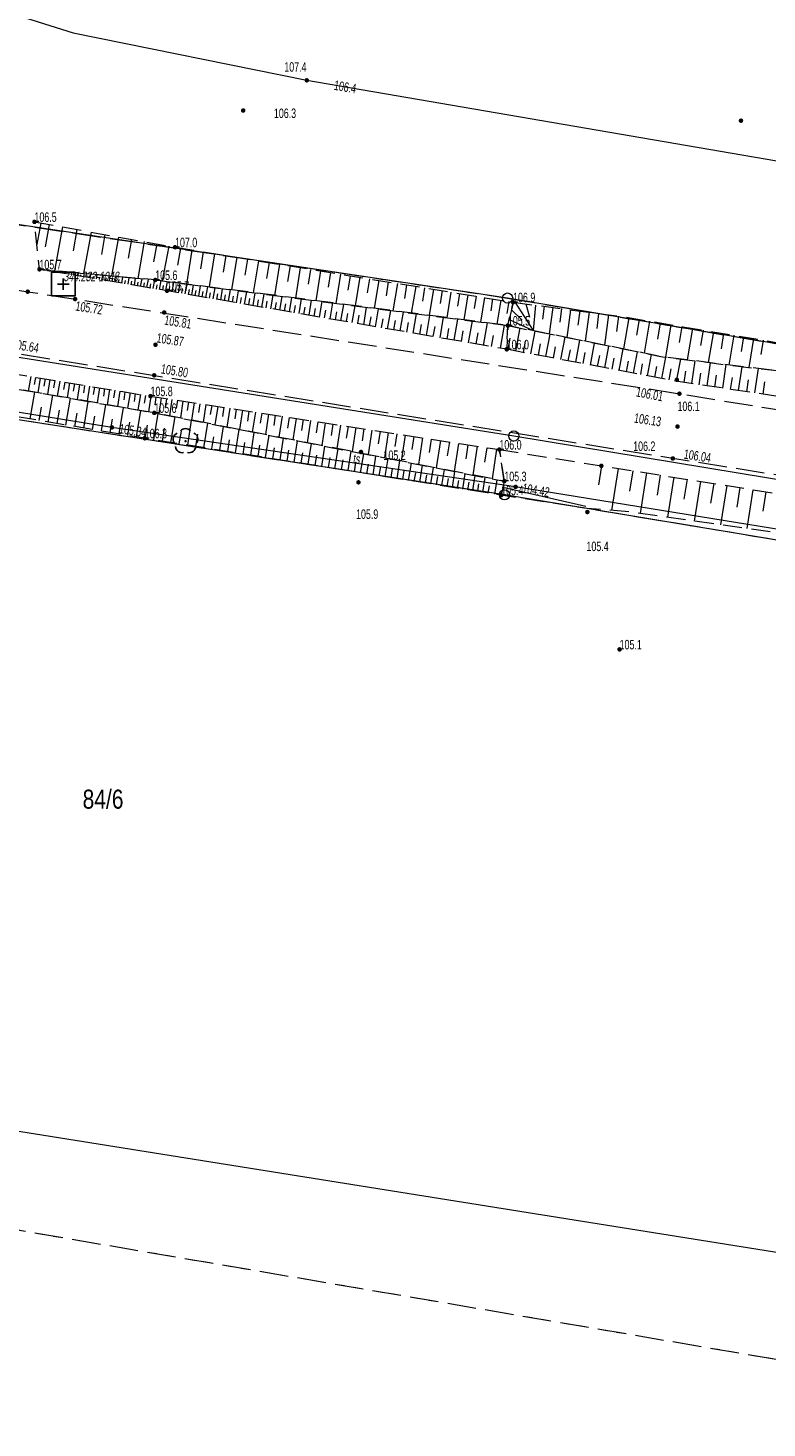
# Model space of a CAD drawing. Header units: inches. Extents: x 6497603 to 6502483, y 5925790 to 5934357.
# Tile 76 of 256: x 6500501 to 6500559, y 5926127 to 5926237. Entities that reach past the tile are written whole.
import ezdxf
from ezdxf.enums import TextEntityAlignment as Align

# ---------------------------------------------------------------- set-up
doc = ezdxf.new("R2010")
doc.units = ezdxf.units.IN
doc.header["$MEASUREMENT"] = 0
for name, pattern in [('1.5_0.75', [2.25, 1.5, -0.75]), ('2.25_0.75', [3, 2.25, -0.75]), ('219-1000', [0, 0]), ('egkk-1000', [3, 2.25, -0.75]), ('egug-1000', [1.5, 0.75, -0.75])]:
    doc.linetypes.add(name, pattern=pattern)
for name, color, linetype in [('000 Inne (niezydentyfikowane)', 7, 'Continuous'), ('202-punkt graniczny', 7, 'Continuous'), ('211-numer działki ewidencyjnej', 7, 'Continuous'), ('217-kontur klasyfikacyjny', 7, 'Continuous'), ('218-kontur użytku gruntowego', 7, 'Continuous'), ('219-działka ewidencyjna', 7, 'Continuous'), ('drzewo liściaste', 7, 'Continuous'), ('jezdnia', 7, 'Continuous'), ('pikieta naturalna', 7, 'Continuous'), ('pikieta naturalna-Atr2', 7, 'Continuous'), ('pikieta sztuczna', 7, 'Continuous'), ('pikieta sztuczna-Atr2', 7, 'Continuous'), ('przewód telekomunikacyjny podziemny', 7, 'Continuous'), ('przewód telekomunikacyjny podziemny-Atr1', 7, 'Continuous'), ('rzędna', 7, 'Continuous'), ('rzędna-Atr2', 7, 'Continuous'), ('skarpa nieumocniona', 7, 'Continuous'), ('Szczegółowa osnowa geodezyjna pozioma', 7, 'Continuous'), ('Szczegółowa osnowa geodezyjna pozioma-Atr103', 7, 'Continuous')]:
    doc.layers.add(name, color=color, linetype=linetype)
doc.styles.get("Standard").update_dxf_attribs({"font": 'arial.ttf'})

# ---------------------------------------------------------------- blocks, each defined once
blk = doc.blocks.new('202')
at = {"color": 0, "linetype": 'Continuous', "lineweight": 0}
blk.add_circle((0, 0), 0.4, dxfattribs=at)
blk = doc.blocks.new('OSSP')
at = {"color": 0}
for p, q in [((-0.939, 0.938), (-0.939, -0.938)), ((-0.939, 0.938), (-0.939, -0.938)), ((0.936, 0.938), (-0.939, 0.938)), ((0.936, 0.938), (-0.939, 0.938)), ((0.45, 0), (-0.45, 0)), ((0.45, 0), (-0.45, 0)), ((0, -0.45), (0, 0.45)), ((0, -0.45), (0, 0.45)), ((0.936, -0.938), (0.936, 0.938)), ((0.936, -0.938), (0.936, 0.938)), ((-0.939, -0.938), (0.936, -0.938)), ((-0.939, -0.938), (0.936, -0.938))]:
    blk.add_line(p, q, dxfattribs=at)
blk = doc.blocks.new('PW01')
at = {"linetype": 'Continuous', "lineweight": 13}
h = blk.add_hatch(color=0, dxfattribs=at)
edge = h.paths.add_edge_path()
edge.add_arc((0, 0), 0.18, 0, 360)
blk = doc.blocks.new('OP021')
at = {"linetype": 'Continuous', "lineweight": 13}
h = blk.add_hatch(color=0, dxfattribs=at)
edge = h.paths.add_edge_path()
edge.add_arc((0, 0), 0.1, 0, 360)
at = {"color": 0, "linetype": 'Continuous', "lineweight": -3}
for centre, start, end in [((-0.476, 0.154), 110.388, 213.756), ((0, 0.5), 38.316, 141.684), ((0.476, 0.154), 326.244, 69.612), ((-0.294, -0.404), 182.272, 285.64), ((0.294, -0.404), 254.36, 357.728), ((0.294, -0.404), 254.36, 357.728)]:
    blk.add_arc(centre, 0.5, start, end, dxfattribs=at)

msp = doc.modelspace()

# ---------------------------------------------------------------- linework, layer by layer
at = {"layer": '000 Inne (niezydentyfikowane)', "color": 7, "linetype": 'Continuous', "lineweight": 18, "flags": 128}
for points in [[(6500501.54, 5926221.73), (6500501.24, 5926220.04)], [(6500502.21, 5926221.61), (6500501.89, 5926219.84)], [(6500503.26, 5926221.42), (6500502.64, 5926217.97)], [(6500504.39, 5926221.22), (6500504.09, 5926219.54)], [(6500505.51, 5926221.01), (6500504.92, 5926217.76)], [(6500506.6, 5926220.82), (6500506.32, 5926219.24)], [(6500507.67, 5926220.62), (6500507.11, 5926217.56)], [(6500508.7, 5926220.44), (6500508.43, 5926218.95)], [(6500509.7, 5926220.26), (6500509.18, 5926217.37)], [(6500510.68, 5926220.08), (6500510.42, 5926218.68)], [(6500511.62, 5926219.91), (6500511.12, 5926217.17)], [(6500512.54, 5926219.75), (6500512.32, 5926218.4)], [(6500513.45, 5926219.6), (6500513.02, 5926216.92)], [(6500514.35, 5926219.46), (6500514.13, 5926218.13)], [(6500515.24, 5926219.31), (6500514.81, 5926216.69)], [(6500516.11, 5926219.17), (6500515.9, 5926217.87)], [(6500501.71, 5926218.03), (6500501.71, 5926218.04)], [(6500501.96, 5926217.99), (6500501.96, 5926218.03)], [(6500516.98, 5926219.03), (6500516.56, 5926216.46)], [(6500517.84, 5926218.89), (6500517.63, 5926217.62)], [(6500518.69, 5926218.75), (6500518.28, 5926216.24)], [(6500519.53, 5926218.62), (6500519.33, 5926217.37)], [(6500520.36, 5926218.48), (6500519.96, 5926216.03)], [(6500521.18, 5926218.35), (6500520.98, 5926217.13)], [(6500521.99, 5926218.21), (6500521.6, 5926215.81)], [(6500522.8, 5926218.08), (6500522.6, 5926216.9)], [(6500502.21, 5926217.95), (6500502.21, 5926217.98)], [(6500502.45, 5926217.91), (6500502.47, 5926217.99)], [(6500502.7, 5926217.87), (6500502.71, 5926217.91)], [(6500502.95, 5926217.83), (6500502.97, 5926217.94)], [(6500503.2, 5926217.78), (6500503.21, 5926217.85)], [(6500503.45, 5926217.74), (6500503.47, 5926217.89)], [(6500503.7, 5926217.7), (6500503.71, 5926217.78)], [(6500503.95, 5926217.66), (6500503.98, 5926217.85)], [(6500504.19, 5926217.62), (6500504.21, 5926217.72)], [(6500504.44, 5926217.57), (6500504.48, 5926217.8)], [(6500504.69, 5926217.53), (6500504.71, 5926217.65)], [(6500504.94, 5926217.49), (6500504.98, 5926217.75)], [(6500505.19, 5926217.45), (6500505.21, 5926217.59)], [(6500505.44, 5926217.41), (6500505.49, 5926217.71)], [(6500505.69, 5926217.37), (6500505.71, 5926217.52)], [(6500505.93, 5926217.32), (6500505.99, 5926217.66)], [(6500506.18, 5926217.28), (6500506.21, 5926217.46)], [(6500506.43, 5926217.24), (6500506.49, 5926217.61)], [(6500506.68, 5926217.2), (6500506.71, 5926217.4)], [(6500506.93, 5926217.16), (6500507, 5926217.57)], [(6500507.18, 5926217.12), (6500507.21, 5926217.33)], [(6500507.43, 5926217.07), (6500507.5, 5926217.52)], [(6500507.67, 5926217.03), (6500507.71, 5926217.27)], [(6500507.92, 5926216.99), (6500508, 5926217.48)], [(6500508.17, 5926216.95), (6500508.21, 5926217.2)], [(6500508.42, 5926216.91), (6500508.51, 5926217.43)], [(6500508.67, 5926216.86), (6500508.71, 5926217.14)], [(6500508.92, 5926216.82), (6500509.01, 5926217.38)], [(6500509.17, 5926216.78), (6500509.21, 5926217.07)], [(6500509.41, 5926216.74), (6500509.52, 5926217.34)], [(6500509.66, 5926216.7), (6500509.71, 5926217.01)], [(6500509.91, 5926216.66), (6500510.02, 5926217.29)], [(6500510.16, 5926216.61), (6500510.22, 5926216.94)], [(6500510.41, 5926216.57), (6500510.52, 5926217.24)], [(6500510.91, 5926216.49), (6500511.02, 5926217.18)], [(6500511.4, 5926216.4), (6500511.52, 5926217.12)], [(6500511.9, 5926216.32), (6500512.03, 5926217.05)], [(6500512.4, 5926216.23), (6500512.53, 5926216.99)], [(6500512.92, 5926216.14), (6500513.05, 5926216.92)], [(6500523.59, 5926217.95), (6500523.21, 5926215.61)], [(6500524.38, 5926217.83), (6500524.19, 5926216.67)], [(6500525.15, 5926217.7), (6500524.78, 5926215.4)], [(6500525.92, 5926217.58), (6500525.74, 5926216.44)], [(6500526.68, 5926217.45), (6500526.32, 5926215.2)], [(6500527.44, 5926217.33), (6500527.26, 5926216.22)], [(6500528.18, 5926217.21), (6500527.82, 5926215.01)], [(6500528.92, 5926217.09), (6500528.74, 5926216)], [(6500529.64, 5926216.97), (6500529.29, 5926214.82)], [(6500510.66, 5926216.53), (6500510.71, 5926216.87)], [(6500511.15, 5926216.45), (6500511.21, 5926216.8)], [(6500511.65, 5926216.36), (6500511.71, 5926216.72)], [(6500512.15, 5926216.28), (6500512.21, 5926216.65)], [(6500512.66, 5926216.19), (6500512.72, 5926216.57)], [(6500513.18, 5926216.1), (6500513.25, 5926216.49)], [(6500513.44, 5926216.05), (6500513.58, 5926216.85)], [(6500513.72, 5926216.01), (6500513.78, 5926216.41)], [(6500513.99, 5926215.96), (6500514.13, 5926216.78)], [(6500514.27, 5926215.91), (6500514.34, 5926216.33)], [(6500514.55, 5926215.86), (6500514.7, 5926216.71)], [(6500514.84, 5926215.81), (6500514.91, 5926216.24)], [(6500515.13, 5926215.76), (6500515.28, 5926216.63)], [(6500515.42, 5926215.71), (6500515.5, 5926216.15)], [(6500515.72, 5926215.66), (6500515.87, 5926216.55)], [(6500516.02, 5926215.61), (6500516.1, 5926216.06)], [(6500516.33, 5926215.56), (6500516.49, 5926216.47)], [(6500516.64, 5926215.5), (6500516.72, 5926215.97)], [(6500516.96, 5926215.45), (6500517.12, 5926216.39)], [(6500517.28, 5926215.39), (6500517.36, 5926215.87)], [(6500517.6, 5926215.34), (6500517.77, 5926216.31)], [(6500518.27, 5926215.22), (6500518.44, 5926216.22)], [(6500518.95, 5926215.1), (6500519.13, 5926216.13)], [(6500519.66, 5926214.98), (6500519.84, 5926216.04)], [(6500520.38, 5926214.86), (6500520.57, 5926215.95)], [(6500521.13, 5926214.73), (6500521.32, 5926215.85)], [(6500530.36, 5926216.85), (6500530.19, 5926215.79)], [(6500531.08, 5926216.74), (6500530.73, 5926214.63)], [(6500531.78, 5926216.62), (6500531.61, 5926215.58)], [(6500532.48, 5926216.51), (6500532.14, 5926214.45)], [(6500533.17, 5926216.4), (6500533, 5926215.38)], [(6500533.85, 5926216.29), (6500533.52, 5926214.27)], [(6500534.52, 5926216.18), (6500534.36, 5926215.18)], [(6500535.19, 5926216.07), (6500534.87, 5926214.1)], [(6500535.85, 5926215.96), (6500535.69, 5926214.99)], [(6500536.5, 5926215.86), (6500536.18, 5926213.93)], [(6500517.93, 5926215.28), (6500518.02, 5926215.77)], [(6500518.61, 5926215.16), (6500518.7, 5926215.67)], [(6500519.3, 5926215.04), (6500519.39, 5926215.57)], [(6500520.02, 5926214.92), (6500520.11, 5926215.46)], [(6500520.75, 5926214.79), (6500520.85, 5926215.35)], [(6500521.51, 5926214.66), (6500521.6, 5926215.23)], [(6500521.89, 5926214.6), (6500522.09, 5926215.75)], [(6500522.28, 5926214.53), (6500522.38, 5926215.11)], [(6500522.68, 5926214.46), (6500522.88, 5926215.65)], [(6500523.08, 5926214.39), (6500523.19, 5926214.99)], [(6500523.49, 5926214.32), (6500523.7, 5926215.54)], [(6500523.9, 5926214.25), (6500524.01, 5926214.87)], [(6500524.33, 5926214.18), (6500524.54, 5926215.43)], [(6500524.75, 5926214.11), (6500524.86, 5926214.74)], [(6500525.18, 5926214.03), (6500525.41, 5926215.32)], [(6500526.07, 5926213.88), (6500526.3, 5926215.21)], [(6500526.98, 5926213.72), (6500527.21, 5926215.09)], [(6500527.91, 5926213.56), (6500528.15, 5926214.97)], [(6500528.87, 5926213.4), (6500529.12, 5926214.84)], [(6500529.86, 5926213.23), (6500530.12, 5926214.71)], [(6500537.14, 5926215.75), (6500536.99, 5926214.8)], [(6500537.78, 5926215.65), (6500537.47, 5926213.76)], [(6500538.41, 5926215.54), (6500538.26, 5926214.61)], [(6500538.62, 5926214.89), (6500539.47, 5926214.07)], [(6500538.91, 5926215.47), (6500540.32, 5926213.25)], [(6500539.76, 5926215.36), (6500540.04, 5926214.3)], [(6500540.51, 5926215.26), (6500540.32, 5926213.25)], [(6500541.2, 5926215.17), (6500541.06, 5926214.15)], [(6500541.88, 5926215.08), (6500541.6, 5926212.99)], [(6500542.57, 5926214.99), (6500542.43, 5926213.92)], [(6500543.28, 5926214.89), (6500542.99, 5926212.71)], [(6500544, 5926214.8), (6500543.85, 5926213.68)], [(6500544.74, 5926214.7), (6500544.44, 5926212.42)], [(6500525.62, 5926213.96), (6500525.73, 5926214.61)], [(6500526.52, 5926213.8), (6500526.63, 5926214.47)], [(6500527.44, 5926213.64), (6500527.56, 5926214.34)], [(6500528.39, 5926213.48), (6500528.51, 5926214.19)], [(6500529.36, 5926213.31), (6500529.49, 5926214.04)], [(6500530.37, 5926213.14), (6500530.5, 5926213.89)], [(6500530.88, 5926213.05), (6500531.14, 5926214.58)], [(6500531.4, 5926212.96), (6500531.53, 5926213.74)], [(6500531.93, 5926212.87), (6500532.2, 5926214.44)], [(6500533, 5926212.68), (6500533.28, 5926214.3)], [(6500534.11, 5926212.49), (6500534.4, 5926214.16)], [(6500535.25, 5926212.3), (6500535.55, 5926214.01)], [(6500536.43, 5926212.09), (6500536.74, 5926213.86)], [(6500537.76, 5926211.86), (6500538.07, 5926213.68)], [(6500538.45, 5926214.14), (6500540.32, 5926213.25)], [(6500545.49, 5926214.6), (6500545.34, 5926213.43)], [(6500546.26, 5926214.5), (6500545.95, 5926212.11)], [(6500547.05, 5926214.39), (6500546.89, 5926213.17)], [(6500547.86, 5926214.27), (6500547.45, 5926211.81)], [(6500548.68, 5926214.13), (6500548.47, 5926212.89)], [(6500549.5, 5926214), (6500549.08, 5926211.48)], [(6500550.34, 5926213.86), (6500550.12, 5926212.58)], [(6500551.18, 5926213.71), (6500550.75, 5926211.16)], [(6500532.46, 5926212.78), (6500532.6, 5926213.58)], [(6500533.55, 5926212.59), (6500533.69, 5926213.41)], [(6500534.68, 5926212.4), (6500534.82, 5926213.24)], [(6500535.84, 5926212.2), (6500535.99, 5926213.07)], [(6500537.06, 5926211.99), (6500537.21, 5926212.88)], [(6500538.36, 5926211.76), (6500538.53, 5926212.67)], [(6500538.96, 5926211.65), (6500539.3, 5926213.46)], [(6500540.16, 5926211.42), (6500540.5, 5926213.21)], [(6500541.34, 5926211.2), (6500541.68, 5926212.98)], [(6500542.52, 5926210.98), (6500542.85, 5926212.74)], [(6500543.68, 5926210.76), (6500544.01, 5926212.5)], [(6500552.03, 5926213.57), (6500551.82, 5926212.31)], [(6500552.87, 5926213.43), (6500552.46, 5926210.95)], [(6500553.71, 5926213.29), (6500553.5, 5926212.07)], [(6500554.53, 5926213.15), (6500554.12, 5926210.74)], [(6500555.33, 5926213.02), (6500555.13, 5926211.83)], [(6500556.13, 5926212.89), (6500555.74, 5926210.54)], [(6500556.91, 5926212.75), (6500556.72, 5926211.6)], [(6500557.69, 5926212.62), (6500557.31, 5926210.35)], [(6500558.45, 5926212.5), (6500558.26, 5926211.38)], [(6500539.56, 5926211.53), (6500539.73, 5926212.43)], [(6500540.75, 5926211.31), (6500540.92, 5926212.2)], [(6500541.93, 5926211.09), (6500542.1, 5926211.97)], [(6500543.1, 5926210.87), (6500543.27, 5926211.74)], [(6500544.26, 5926210.65), (6500544.43, 5926211.52)], [(6500544.84, 5926210.54), (6500545.16, 5926212.27)], [(6500545.98, 5926210.33), (6500546.3, 5926212.04)], [(6500547.11, 5926210.11), (6500547.43, 5926211.81)], [(6500548.24, 5926209.9), (6500548.55, 5926211.59)], [(6500545.41, 5926210.43), (6500545.57, 5926211.29)], [(6500546.55, 5926210.22), (6500546.71, 5926211.07)], [(6500547.68, 5926210.01), (6500547.84, 5926210.85)], [(6500548.8, 5926209.8), (6500548.95, 5926210.64)], [(6500549.35, 5926209.69), (6500549.66, 5926211.36)], [(6500549.91, 5926209.59), (6500550.06, 5926210.42)], [(6500550.47, 5926209.48), (6500550.78, 5926211.16)], [(6500551.63, 5926209.27), (6500551.95, 5926211.01)], [(6500552.82, 5926209.08), (6500553.08, 5926210.87)], [(6500554.03, 5926208.9), (6500554.3, 5926210.72)], [(6500555.26, 5926208.72), (6500555.53, 5926210.57)], [(6500556.51, 5926208.53), (6500556.79, 5926210.41)], [(6500500.75, 5926209.64), (6500500.56, 5926208.49)], [(6500501.13, 5926209.57), (6500501.03, 5926209)], [(6500501.51, 5926209.51), (6500501.32, 5926208.36)], [(6500501.89, 5926209.45), (6500501.79, 5926208.87)], [(6500502.27, 5926209.39), (6500502.08, 5926208.23)], [(6500502.66, 5926209.32), (6500502.56, 5926208.74)], [(6500503.04, 5926209.26), (6500502.85, 5926208.1)], [(6500503.43, 5926209.2), (6500503.34, 5926208.61)], [(6500551.04, 5926209.38), (6500551.2, 5926210.23)], [(6500552.22, 5926209.17), (6500552.35, 5926210.06)], [(6500553.42, 5926208.99), (6500553.55, 5926209.89)], [(6500554.64, 5926208.81), (6500554.78, 5926209.73)], [(6500555.88, 5926208.62), (6500556.02, 5926209.56)], [(6500557.15, 5926208.44), (6500557.29, 5926209.38)], [(6500557.79, 5926208.34), (6500558.08, 5926210.26)], [(6500558.44, 5926208.24), (6500558.59, 5926209.22)], [(6500500.72, 5926206.29), (6500501.08, 5926208.4)], [(6500502.13, 5926206.05), (6500502.49, 5926208.16)], [(6500503.82, 5926209.13), (6500503.63, 5926207.96)], [(6500504.21, 5926209.07), (6500504.11, 5926208.48)], [(6500504.6, 5926209), (6500504.41, 5926207.83)], [(6500504.99, 5926208.94), (6500504.9, 5926208.35)], [(6500505.39, 5926208.88), (6500505.19, 5926207.69)], [(6500505.78, 5926208.81), (6500505.68, 5926208.22)], [(6500506.18, 5926208.75), (6500505.98, 5926207.55)], [(6500506.57, 5926208.68), (6500506.48, 5926208.08)], [(6500506.97, 5926208.62), (6500506.78, 5926207.41)], [(6500507.37, 5926208.55), (6500507.28, 5926207.95)], [(6500507.78, 5926208.49), (6500507.58, 5926207.28)], [(6500508.18, 5926208.42), (6500508.08, 5926207.81)], [(6500508.58, 5926208.35), (6500508.38, 5926207.14)], [(6500508.99, 5926208.29), (6500508.89, 5926207.68)], [(6500509.39, 5926208.22), (6500509.19, 5926207)], [(6500509.8, 5926208.15), (6500509.7, 5926207.54)], [(6500510.21, 5926208.09), (6500510.02, 5926206.85)], [(6500501.43, 5926206.17), (6500501.61, 5926207.23)], [(6500502.83, 5926205.93), (6500503.01, 5926206.99)], [(6500503.53, 5926205.81), (6500503.89, 5926207.92)], [(6500504.93, 5926205.58), (6500505.28, 5926207.67)], [(6500506.32, 5926205.35), (6500506.67, 5926207.43)], [(6500507.71, 5926205.11), (6500508.06, 5926207.19)], [(6500510.62, 5926208.02), (6500510.53, 5926207.4)], [(6500511.04, 5926207.96), (6500510.84, 5926206.7)], [(6500511.45, 5926207.9), (6500511.36, 5926207.26)], [(6500511.88, 5926207.83), (6500511.68, 5926206.54)], [(6500512.31, 5926207.77), (6500512.21, 5926207.11)], [(6500512.74, 5926207.7), (6500512.54, 5926206.37)], [(6500513.18, 5926207.63), (6500513.08, 5926206.96)], [(6500513.63, 5926207.56), (6500513.42, 5926206.2)], [(6500514.08, 5926207.49), (6500513.98, 5926206.8)], [(6500514.54, 5926207.42), (6500514.33, 5926206.02)], [(6500515.01, 5926207.35), (6500514.9, 5926206.64)], [(6500515.48, 5926207.28), (6500515.26, 5926205.84)], [(6500515.96, 5926207.21), (6500515.85, 5926206.48)], [(6500516.44, 5926207.13), (6500516.21, 5926205.65)], [(6500516.93, 5926207.06), (6500516.82, 5926206.31)], [(6500517.43, 5926206.98), (6500517.2, 5926205.46)], [(6500504.23, 5926205.7), (6500504.41, 5926206.75)], [(6500505.63, 5926205.46), (6500505.8, 5926206.51)], [(6500507.02, 5926205.23), (6500507.19, 5926206.27)], [(6500508.4, 5926205), (6500508.57, 5926206.03)], [(6500509.09, 5926204.88), (6500509.44, 5926206.95)], [(6500510.46, 5926204.65), (6500510.79, 5926206.71)], [(6500511.8, 5926204.44), (6500512.12, 5926206.45)], [(6500513.12, 5926204.23), (6500513.43, 5926206.2)], [(6500514.4, 5926204.03), (6500514.71, 5926205.95)], [(6500517.93, 5926206.9), (6500517.82, 5926206.13)], [(6500518.45, 5926206.83), (6500518.21, 5926205.26)], [(6500518.96, 5926206.75), (6500518.84, 5926205.95)], [(6500519.49, 5926206.67), (6500519.24, 5926205.06)], [(6500520.02, 5926206.58), (6500519.9, 5926205.77)], [(6500520.56, 5926206.5), (6500520.31, 5926204.85)], [(6500521.11, 5926206.42), (6500520.98, 5926205.58)], [(6500521.66, 5926206.33), (6500521.4, 5926204.64)], [(6500522.22, 5926206.25), (6500522.09, 5926205.39)], [(6500522.79, 5926206.16), (6500522.53, 5926204.42)], [(6500523.37, 5926206.07), (6500523.23, 5926205.19)], [(6500523.95, 5926205.98), (6500523.68, 5926204.2)], [(6500524.55, 5926205.89), (6500524.41, 5926204.99)], [(6500509.78, 5926204.76), (6500509.94, 5926205.8)], [(6500511.14, 5926204.55), (6500511.3, 5926205.56)], [(6500512.46, 5926204.34), (6500512.62, 5926205.33)], [(6500513.76, 5926204.13), (6500513.92, 5926205.1)], [(6500515.03, 5926203.93), (6500515.18, 5926204.88)], [(6500515.65, 5926203.83), (6500515.95, 5926205.7)], [(6500516.88, 5926203.63), (6500517.17, 5926205.47)], [(6500518.08, 5926203.44), (6500518.36, 5926205.23)], [(6500519.25, 5926203.25), (6500519.53, 5926205.01)], [(6500520.39, 5926203.07), (6500520.67, 5926204.78)], [(6500525.15, 5926205.8), (6500524.86, 5926203.96)], [(6500525.75, 5926205.71), (6500525.61, 5926204.78)], [(6500526.37, 5926205.61), (6500526.08, 5926203.73)], [(6500527, 5926205.52), (6500526.85, 5926204.56)], [(6500527.63, 5926205.42), (6500527.33, 5926203.48)], [(6500528.27, 5926205.32), (6500528.12, 5926204.34)], [(6500528.92, 5926205.22), (6500528.62, 5926203.23)], [(6500529.58, 5926205.12), (6500529.43, 5926204.11)], [(6500530.25, 5926205.02), (6500529.94, 5926202.97)], [(6500530.93, 5926204.91), (6500530.77, 5926203.88)], [(6500531.61, 5926204.81), (6500531.29, 5926202.71)], [(6500516.27, 5926203.73), (6500516.42, 5926204.66)], [(6500517.48, 5926203.53), (6500517.63, 5926204.44)], [(6500518.67, 5926203.35), (6500518.81, 5926204.23)], [(6500519.83, 5926203.16), (6500519.96, 5926204.03)], [(6500520.96, 5926202.98), (6500521.09, 5926203.83)], [(6500521.51, 5926202.89), (6500521.78, 5926204.57)], [(6500522.61, 5926202.72), (6500522.87, 5926204.35)], [(6500523.68, 5926202.55), (6500523.93, 5926204.15)], [(6500524.72, 5926202.38), (6500524.97, 5926203.94)], [(6500525.75, 5926202.22), (6500525.99, 5926203.75)], [(6500532.31, 5926204.7), (6500532.15, 5926203.64)], [(6500533.02, 5926204.59), (6500532.69, 5926202.44)], [(6500533.73, 5926204.48), (6500533.56, 5926203.39)], [(6500534.46, 5926204.37), (6500534.12, 5926202.16)], [(6500535.19, 5926204.26), (6500535.02, 5926203.14)], [(6500535.93, 5926204.15), (6500535.59, 5926201.87)], [(6500536.69, 5926204.03), (6500536.51, 5926202.88)], [(6500537.45, 5926203.91), (6500537.1, 5926201.58)], [(6500522.06, 5926202.8), (6500522.2, 5926203.63)], [(6500523.15, 5926202.63), (6500523.28, 5926203.44)], [(6500524.2, 5926202.46), (6500524.33, 5926203.25)], [(6500525.24, 5926202.3), (6500525.36, 5926203.07)], [(6500526.25, 5926202.14), (6500526.37, 5926202.89)], [(6500526.74, 5926202.06), (6500526.98, 5926203.55)], [(6500527.24, 5926201.98), (6500527.35, 5926202.72)], [(6500527.72, 5926201.9), (6500527.95, 5926203.36)], [(6500528.68, 5926201.75), (6500528.9, 5926203.18)], [(6500529.61, 5926201.6), (6500529.83, 5926203)], [(6500530.52, 5926201.45), (6500530.74, 5926202.82)], [(6500531.41, 5926201.31), (6500531.62, 5926202.65)], [(6500545.72, 5926202.6), (6500545.49, 5926201.1)], [(6500528.2, 5926201.82), (6500528.32, 5926202.55)], [(6500529.14, 5926201.67), (6500529.26, 5926202.38)], [(6500530.07, 5926201.53), (6500530.18, 5926202.22)], [(6500530.97, 5926201.38), (6500531.08, 5926202.06)], [(6500531.85, 5926201.24), (6500531.96, 5926201.9)], [(6500532.28, 5926201.17), (6500532.49, 5926202.48)], [(6500532.71, 5926201.1), (6500532.81, 5926201.75)], [(6500533.13, 5926201.04), (6500533.34, 5926202.31)], [(6500533.55, 5926200.97), (6500533.65, 5926201.6)], [(6500533.97, 5926200.9), (6500534.17, 5926202.15)], [(6500534.78, 5926200.77), (6500534.98, 5926201.99)], [(6500535.58, 5926200.65), (6500535.77, 5926201.84)], [(6500536.37, 5926200.52), (6500536.55, 5926201.68)], [(6500537.32, 5926200.37), (6500537.5, 5926201.5)], [(6500547.03, 5926202.39), (6500546.5, 5926199.09)], [(6500548.18, 5926202.21), (6500547.92, 5926200.6)], [(6500549.27, 5926202.04), (6500548.77, 5926198.85)], [(6500550.34, 5926201.87), (6500550.09, 5926200.28)], [(6500551.4, 5926201.7), (6500550.9, 5926198.55)], [(6500552.45, 5926201.54), (6500552.21, 5926199.97)], [(6500534.38, 5926200.84), (6500534.48, 5926201.45)], [(6500535.18, 5926200.71), (6500535.28, 5926201.31)], [(6500535.97, 5926200.58), (6500536.06, 5926201.17)], [(6500536.79, 5926200.45), (6500536.88, 5926201.03)], [(6500537.95, 5926200.91), (6500544.48, 5926199.43)], [(6500553.5, 5926201.37), (6500553.01, 5926198.25)], [(6500554.55, 5926201.21), (6500554.3, 5926199.65)], [(6500555.58, 5926201.04), (6500555.1, 5926197.95)], [(6500556.62, 5926200.88), (6500556.37, 5926199.34)], [(6500557.64, 5926200.72), (6500557.16, 5926197.66)], [(6500558.67, 5926200.56), (6500558.43, 5926199.04)]]:
    msp.add_lwpolyline(points, dxfattribs=at)
at = {"layer": '217-kontur klasyfikacyjny', "color": 3, "linetype": 'egkk-1000', "lineweight": 18, "flags": 128}
for points in [[(6500498.11, 5926221.85), (6500538.32, 5926215.82)], [(6500538.32, 5926215.82), (6500559.7, 5926212.19)], [(6500538.07, 5926200.31), (6500494.79, 5926206.99)], [(6500624.47, 5926185.96), (6500538.07, 5926200.31)], [(6500412.35, 5926157.3), (6500584.79, 5926127.9)]]:
    msp.add_lwpolyline(points, dxfattribs=at)
at = {"layer": '218-kontur użytku gruntowego', "color": 3, "linetype": 'egug-1000', "lineweight": 18, "flags": 128}
for points in [[(6500498.11, 5926221.85), (6500538.32, 5926215.82)], [(6500538.32, 5926215.82), (6500559.7, 5926212.19)], [(6500538.07, 5926200.31), (6500494.79, 5926206.99)], [(6500624.47, 5926185.96), (6500538.07, 5926200.31)], [(6500412.35, 5926157.3), (6500584.79, 5926127.9)]]:
    msp.add_lwpolyline(points, dxfattribs=at)
at = {"layer": '219-działka ewidencyjna', "color": 3, "linetype": '219-1000', "lineweight": 18, "flags": 128}
for points in [[(6500538.81, 5926204.95), (6500384.76, 5926229.42)], [(6500538.32, 5926215.82), (6500498.11, 5926221.85)], [(6500631.43, 5926200), (6500538.32, 5926215.82)], [(6500538.07, 5926200.31), (6500494.79, 5926206.99)], [(6500705.34, 5926177.48), (6500538.81, 5926204.95)], [(6500624.47, 5926185.96), (6500538.07, 5926200.31)], [(6500770.33, 5926106.97), (6500469.86, 5926154.94)]]:
    msp.add_lwpolyline(points, dxfattribs=at)
at = {"layer": 'jezdnia', "color": 7, "linetype": '2.25_0.75', "lineweight": 18, "flags": 128}
msp.add_lwpolyline([(6500445.77, 5926225.13), (6500477.28, 5926219.98), (6500500.52, 5926216.32), (6500551.85, 5926208.28), (6500590.76, 5926201.99), (6500629.65, 5926195.92), (6500668.62, 5926189.73), (6500708.43, 5926183.37), (6500748.42, 5926176.93), (6500779.68, 5926172.04), (6500819.2, 5926165.9), (6500859.43, 5926159.56), (6500898.4, 5926153.26), (6500937.28, 5926147.22), (6500936.91, 5926144.94), (6500936.26, 5926142.38), (6500897.62, 5926148.36), (6500858.2, 5926154.58), (6500818.25, 5926160.88), (6500778.79, 5926167.14), (6500747.81, 5926171.88), (6500707.71, 5926178.38), (6500668.22, 5926184.67), (6500628.62, 5926190.86), (6500589.86, 5926197), (6500551.33, 5926203.18), (6500445.13, 5926220.13), (6500405, 5926226.56), (6500364.89, 5926233), (6500326.44, 5926239.09), (6500287.44, 5926245.14), (6500247.8, 5926251.49), (6500208.32, 5926257.73), (6500171.1, 5926263.74), (6500133.18, 5926269.89), (6500094.21, 5926275.92), (6500053.11, 5926282.47), (6499999.01, 5926290.88), (6499959.84, 5926296.95), (6499921.11, 5926303.13), (6499882.03, 5926309.23), (6499843.48, 5926315.33), (6499804.98, 5926321.39), (6499763.92, 5926325.7), (6499740.11, 5926328.2), (6499708.97, 5926329.7), (6499669.77, 5926331.59), (6499612.14, 5926332.17), (6499590.65, 5926333.3), (6499565.53, 5926335.73), (6499506.81, 5926343.39), (6499422.29, 5926354.7), (6499419.43, 5926354.99), (6499334.27, 5926366.31), (6499289.53, 5926369.55), (6499273.23, 5926369.35), (6499273.01, 5926371.91), (6499272.96, 5926374.41), (6499289.57, 5926374.85), (6499335.06, 5926371.26), (6499420.23, 5926359.86), (6499423.5, 5926359.5), (6499507.59, 5926348.2), (6499566.32, 5926340.5), (6499590.89, 5926338.22), (6499612.24, 5926337), (6499643.43, 5926336.46), (6499669.89, 5926336.53), (6499710.9, 5926336.33), (6499806.11, 5926326.28), (6499844.16, 5926320.23), (6499882.83, 5926314.04), (6499921.69, 5926307.83), (6499960.72, 5926301.83), (6499999.64, 5926295.76), (6500053.85, 5926287.25), (6500095.27, 5926280.64), (6500134.03, 5926274.62), (6500208.98, 5926262.68), (6500248.83, 5926256.34), (6500288.29, 5926250.03), (6500327.08, 5926244.06), (6500365.91, 5926238.01), (6500405.9, 5926231.52)], close=True, dxfattribs=at)
at = {"layer": 'przewód telekomunikacyjny podziemny', "color": 30, "linetype": 'Continuous', "lineweight": 18, "flags": 128}
for points in [[(6500793.95, 5926157.85), (6500767.15, 5926161.48), (6500756.77, 5926163.13), (6500728.68, 5926168.14), (6500681.45, 5926176.71), (6500632.87, 5926184.83), (6500575.54, 5926195.02), (6500538.95, 5926200.94), (6500507.15, 5926205.63), (6500467.69, 5926212.03), (6500421.5, 5926219.89), (6500362.01, 5926229.41), (6500329.83, 5926233.4), (6500287.94, 5926240.84), (6500233.28, 5926249.9), (6500176.25, 5926259.29), (6500132.02, 5926265.99), (6500121.1, 5926267.64)], [(6500466.55, 5926240.39), (6500469.82, 5926241.19), (6500475.7, 5926243.08), (6500476.76, 5926243.47), (6500480.95, 5926244.01), (6500504.11, 5926236.72), (6500522.5, 5926232.97), (6500598.23, 5926219.99), (6500628.28, 5926212.31), (6500742.22, 5926197.51), (6500792.33, 5926189.94), (6500928.39, 5926168.76), (6500959.62, 5926163.76), (6500990.22, 5926157.55), (6501016.6, 5926147.54), (6501018.6, 5926150.55), (6501025.22, 5926158)]]:
    msp.add_lwpolyline(points, dxfattribs=at)
at = {"layer": 'skarpa nieumocniona', "color": 7, "linetype": '1.5_0.75', "lineweight": 18, "flags": 128}
for points in [[(6500501.05, 5926221.82), (6500512.12, 5926219.82), (6500538.75, 5926215.49), (6500538.34, 5926213.65), (6500510.56, 5926217.24), (6500501.44, 5926218.08)], [(6500501.05, 5926221.82), (6500512.12, 5926219.82), (6500538.75, 5926215.49), (6500538.34, 5926213.65), (6500510.56, 5926217.24), (6500501.44, 5926218.08)], [(6500427.84, 5926221.1), (6500453.63, 5926217.14), (6500467.62, 5926215.01), (6500492.16, 5926211.04), (6500510.19, 5926208.09), (6500537.67, 5926203.88), (6500538.06, 5926201.39), (6500510.49, 5926206.77), (6500492.06, 5926209.97), (6500467.33, 5926213.24), (6500453.54, 5926215.5), (6500427.53, 5926219.87)], [(6500427.84, 5926221.1), (6500453.63, 5926217.14), (6500467.62, 5926215.01), (6500492.16, 5926211.04), (6500510.19, 5926208.09), (6500537.67, 5926203.88), (6500538.06, 5926201.39), (6500510.49, 5926206.77), (6500492.06, 5926209.97), (6500467.33, 5926213.24), (6500453.54, 5926215.5), (6500427.53, 5926219.87)], [(6500538.06, 5926201.39), (6500537.81, 5926200.29), (6500509.74, 5926204.77), (6500490.55, 5926208), (6500467.25, 5926212.08), (6500453.48, 5926214.52), (6500427.44, 5926219.09), (6500427.53, 5926219.87), (6500453.54, 5926215.5), (6500467.33, 5926213.24), (6500492.06, 5926209.97), (6500510.49, 5926206.77)], [(6500538.06, 5926201.39), (6500537.81, 5926200.29), (6500509.74, 5926204.77), (6500490.55, 5926208), (6500467.25, 5926212.08), (6500453.48, 5926214.52), (6500427.44, 5926219.09), (6500427.53, 5926219.87), (6500453.54, 5926215.5), (6500467.33, 5926213.24), (6500492.06, 5926209.97), (6500510.49, 5926206.77)], [(6500501.44, 5926218.08), (6500510.56, 5926217.24), (6500538.34, 5926213.65), (6500538.25, 5926211.78), (6500511.49, 5926216.39)], [(6500501.44, 5926218.08), (6500510.56, 5926217.24), (6500538.34, 5926213.65), (6500538.25, 5926211.78), (6500511.49, 5926216.39)], [(6500538.75, 5926215.49), (6500547.39, 5926214.35), (6500573.47, 5926209.98), (6500597.94, 5926205.93), (6500594.54, 5926206.03), (6500585, 5926207.18), (6500571.2, 5926208.83), (6500557.29, 5926210.35), (6500550.51, 5926211.19), (6500538.34, 5926213.65)], [(6500538.75, 5926215.49), (6500547.39, 5926214.35), (6500573.47, 5926209.98), (6500597.94, 5926205.93), (6500594.54, 5926206.03), (6500585, 5926207.18), (6500571.2, 5926208.83), (6500557.29, 5926210.35), (6500550.51, 5926211.19), (6500538.34, 5926213.65)], [(6500538.34, 5926213.65), (6500550.51, 5926211.19), (6500557.29, 5926210.35), (6500571.2, 5926208.83), (6500585, 5926207.18), (6500594.54, 5926206.03), (6500597.94, 5926205.93), (6500632.1, 5926200.07), (6500656.28, 5926195.5), (6500673.28, 5926193.26), (6500692.21, 5926190.92), (6500691.68, 5926188.93), (6500691.3, 5926187.49), (6500677.52, 5926189.46), (6500649.67, 5926193.47), (6500626.21, 5926196.74), (6500595.34, 5926202.69), (6500577.6, 5926205.38), (6500551.76, 5926209.24), (6500538.25, 5926211.78)], [(6500538.34, 5926213.65), (6500550.51, 5926211.19), (6500557.29, 5926210.35), (6500571.2, 5926208.83), (6500585, 5926207.18), (6500594.54, 5926206.03), (6500597.94, 5926205.93), (6500632.1, 5926200.07), (6500656.28, 5926195.5), (6500673.28, 5926193.26), (6500692.21, 5926190.92), (6500691.68, 5926188.93), (6500691.3, 5926187.49), (6500677.52, 5926189.46), (6500649.67, 5926193.47), (6500626.21, 5926196.74), (6500595.34, 5926202.69), (6500577.6, 5926205.38), (6500551.76, 5926209.24), (6500538.25, 5926211.78)], [(6500537.67, 5926203.88), (6500545.71, 5926202.6), (6500571.22, 5926198.58), (6500600.72, 5926193.87), (6500624.34, 5926190), (6500648.96, 5926185.85), (6500648.36, 5926183.6), (6500647.92, 5926182.01), (6500641.21, 5926183), (6500624.56, 5926186.75), (6500620.31, 5926187.32), (6500613.05, 5926188.72), (6500599.79, 5926191.04), (6500591.29, 5926192.79), (6500573.27, 5926195.38), (6500555.03, 5926197.96), (6500548.01, 5926198.96), (6500544.59, 5926199.25), (6500537.81, 5926200.29), (6500538.06, 5926201.39)], [(6500537.67, 5926203.88), (6500545.71, 5926202.6), (6500571.22, 5926198.58), (6500600.72, 5926193.87), (6500624.34, 5926190), (6500648.96, 5926185.85), (6500648.36, 5926183.6), (6500647.92, 5926182.01), (6500641.21, 5926183), (6500624.56, 5926186.75), (6500620.31, 5926187.32), (6500613.05, 5926188.72), (6500599.79, 5926191.04), (6500591.29, 5926192.79), (6500573.27, 5926195.38), (6500555.03, 5926197.96), (6500548.01, 5926198.96), (6500544.59, 5926199.25), (6500537.81, 5926200.29), (6500538.06, 5926201.39)]]:
    msp.add_lwpolyline(points, close=True, dxfattribs=at)

# ---------------------------------------------------------------- block references
at = {"layer": '202-punkt graniczny', "color": 7, "linetype": 'Continuous', "lineweight": 18}
for p in [(6500538.32, 5926215.82), (6500538.81, 5926204.95), (6500538.07, 5926200.31)]:
    msp.add_blockref('202', p, dxfattribs=at)
at = {"layer": 'drzewo liściaste', "color": 94, "linetype": 'Continuous', "lineweight": 18}
msp.add_blockref('OP021', (6500512.95, 5926204.54), dxfattribs=at)
at = {"layer": 'pikieta naturalna', "color": 7, "linetype": 'Continuous', "lineweight": 13}
for p in [(6500522.5, 5926232.97), (6500517.49, 5926230.59), (6500556.7, 5926229.79), (6500501.05, 5926221.82), (6500512.12, 5926219.82), (6500501.44, 5926218.08), (6500510.56, 5926217.24), (6500511.49, 5926216.39), (6500538.75, 5926215.49), (6500538.34, 5926213.65), (6500538.25, 5926211.78), (6500551.65, 5926209.38), (6500510.19, 5926208.09), (6500510.49, 5926206.77), (6500509.74, 5926204.77), (6500526.77, 5926203.69), (6500537.67, 5926203.88), (6500545.7, 5926202.6), (6500526.57, 5926201.3), (6500538.06, 5926201.39), (6500537.81, 5926200.29), (6500544.6, 5926198.96), (6500547.14, 5926188.14)]:
    msp.add_blockref('PW01', p, dxfattribs=at)
at = {"layer": 'pikieta sztuczna', "color": 7, "linetype": 'Continuous', "lineweight": 13}
for p in [(6500500.52, 5926216.32), (6500504.25, 5926215.74), (6500511.27, 5926214.68), (6500510.58, 5926212.14), (6500510.48, 5926209.73), (6500551.85, 5926208.28), (6500551.7, 5926205.69), (6500551.33, 5926203.18)]:
    msp.add_blockref('PW01', p, dxfattribs=at)
at = {"layer": 'rzędna', "color": 30, "linetype": 'Continuous', "lineweight": 18}
for p in [(6500522.5, 5926232.97), (6500507.15, 5926205.63), (6500538.95, 5926200.94)]:
    msp.add_blockref('PW01', p, dxfattribs=at)
at = {"layer": 'Szczegółowa osnowa geodezyjna pozioma', "color": 7, "linetype": 'Continuous', "lineweight": 13}
msp.add_blockref('OSSP', (6500503.32, 5926216.92), dxfattribs=at)

# ---------------------------------------------------------------- texts
at = {"layer": '211-numer działki ewidencyjnej', "color": 3, "linetype": 'Continuous', "lineweight": 18, "width": 0.79}
msp.add_text('84/6', height=1.5, dxfattribs=at).set_placement((6500504.84, 5926177.09), align=Align.TOP_LEFT)
at = {"layer": 'pikieta naturalna-Atr2', "color": 7, "width": 0.667}
for s, p in [('107.4', (6500520.73, 5926233.65)), ('106.3', (6500519.91, 5926230)), ('106.5', (6500501.05, 5926221.82)), ('107.0', (6500512.12, 5926219.82)), ('105.7', (6500501.44, 5926218.08)), ('105.6', (6500510.56, 5926217.24)), ('105.7', (6500511.49, 5926216.39)), ('106.9', (6500538.75, 5926215.49)), ('105.5', (6500538.34, 5926213.65)), ('106.0', (6500538.25, 5926211.78)), ('105.8', (6500510.19, 5926208.09)), ('105.6', (6500510.49, 5926206.77)), ('106.1', (6500551.7, 5926206.91)), ('106.3', (6500509.74, 5926204.77)), ('105.2', (6500528.54, 5926203.06)), ('106.0', (6500537.67, 5926203.88)), ('106.2', (6500548.21, 5926203.77)), ('105.3', (6500538.06, 5926201.39)), ('105.4', (6500537.81, 5926200.29)), ('105.9', (6500526.38, 5926198.42)), ('105.4', (6500544.53, 5926195.88)), ('105.1', (6500547.14, 5926188.14))]:
    msp.add_text(s, height=0.75, dxfattribs=at).set_placement(p)
at = {"layer": 'pikieta sztuczna-Atr2', "color": 7, "width": 0.667}
for s, rotation, p in [('105.72', 351.098, (6500504.24, 5926214.84)), ('105.81', 351.098, (6500511.24, 5926213.73)), ('105.64', 350.932, (6500499.22, 5926211.84)), ('105.87', 351.098, (6500510.63, 5926212.33)), ('105.80', 350.932, (6500510.97, 5926209.89)), ('106.01', 349.077, (6500548.39, 5926208.08)), ('106.13', 351.735, (6500548.24, 5926206.01)), ('106.04', 351.339, (6500552.16, 5926203.17))]:
    msp.add_text(s, height=0.75, rotation=rotation, dxfattribs=at).set_placement(p)
at = {"layer": 'przewód telekomunikacyjny podziemny-Atr1', "color": 30, "width": 0.667}
msp.add_text('ts', height=0.75, rotation=351.61, dxfattribs=at).set_placement((6500526.12, 5926202.83))
at = {"layer": 'rzędna-Atr2', "color": 30, "width": 0.667}
for s, rotation, p in [('106.4', 350.274, (6500524.66, 5926232.6)), ('105.34', 351.61, (6500507.74, 5926205.54)), ('104.42', 350.809, (6500539.5, 5926200.85))]:
    msp.add_text(s, height=0.75, rotation=rotation, dxfattribs=at).set_placement(p, align=Align.MIDDLE_LEFT)
at = {"layer": 'Szczegółowa osnowa geodezyjna pozioma-Atr103', "color": 7, "oblique": 15, "width": 0.667}
msp.add_text('344.232-1048', height=0.75, dxfattribs=at).set_placement((6500503.32, 5926216.92), align=Align.BOTTOM_LEFT)

doc.saveas('drawing.dxf')
